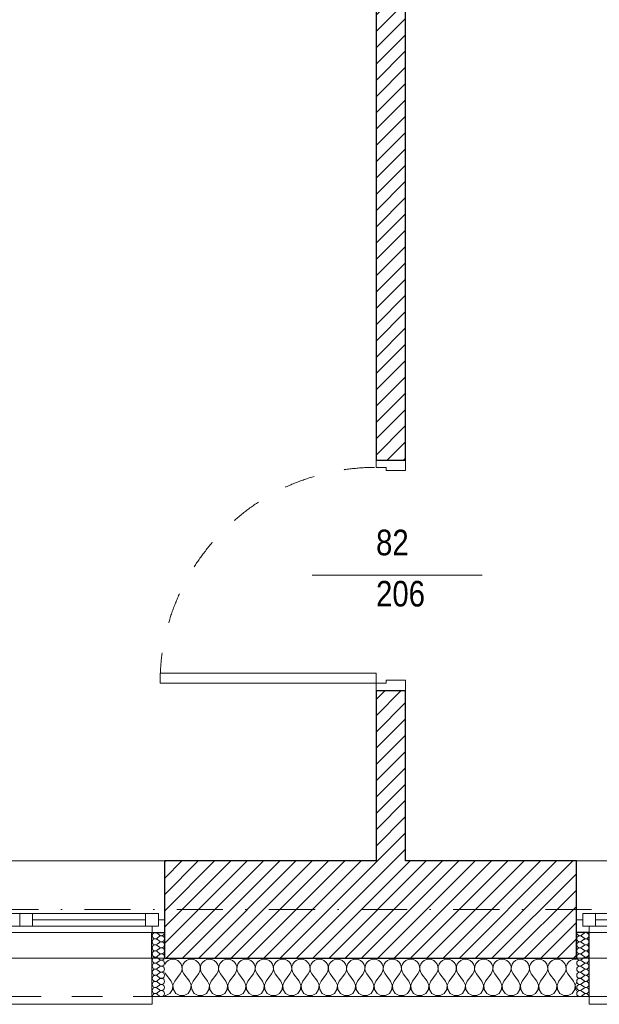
# Model space of a CAD drawing. Header units: millimetres. Extents: x 172139 to 266886, y 95607 to 138225.
# Tile 33 of 71: x 198902 to 201166, y 106825 to 110672. Entities that reach past the tile are written whole.
import ezdxf
from ezdxf.enums import TextEntityAlignment as Align

# ---------------------------------------------------------------- set-up
doc = ezdxf.new("R2010")
doc.units = ezdxf.units.MM
doc.header["$MEASUREMENT"] = 0
doc.linetypes.add('Kropki i Kreski', pattern=[360, 180, -90, 0, -90])
doc.linetypes.add('Przerywana', pattern=[240, 120, -120])
for name, color, linetype in [('Drzwi ArchiCAD', 7, 'Continuous'), ('Konstrukcja - Siatki mod', 7, 'Continuous'), ('KR_INW', 7, 'Continuous'), ('NAPIS_SODON', 7, 'Continuous'), ('Okna ArchiCADa', 7, 'Continuous'), ('Znaczniki drzwi ArchiCADa', 7, 'Continuous')]:
    doc.layers.add(name, color=color, linetype=linetype)
for name, color, linetype, lineweight in [('Drzwi ArchiCAD_Nr_pióra__1', 7, 'Continuous', 13), ('Drzwi ArchiCAD_Nr_pióra__27', 7, 'Continuous', 25), ('KR_INW_Nr_pióra__101', 252, 'Continuous', 5), ('KR_INW_Nr_pióra__27', 7, 'Continuous', 25), ('KR_INW_Nr_pióra__47', 7, 'Continuous', 15), ('NAPIS_SODON_Nr_pióra__1', 7, 'Continuous', 13), ('Okna ArchiCADa_Nr_pióra__1', 7, 'Continuous', 13), ('Okna ArchiCADa_Nr_pióra__27', 7, 'Continuous', 25), ('Znaczniki drzwi ArchiCADa_Nr_pióra__7', 7, 'Continuous', 13)]:
    doc.layers.add(name, color=color, linetype=linetype, lineweight=lineweight)
for name, color, linetype, lineweight, true_color in [('Konstrukcja - Siatki mod_Nr_pióra__48', 7, 'Continuous', 15, 0xa80f02), ('KR_INW_Nr_pióra__102', 7, 'Continuous', 5, 0xcccccc), ('Znaczniki drzwi ArchiCADa_Nr_pióra__20', 7, 'Continuous', 13, 0xb00000)]:
    doc.layers.add(name, color=color, linetype=linetype, lineweight=lineweight, true_color=true_color)
doc.styles.add('GENERATED_STYLE_1', font='ARIALN.TTF')
pattern_1 = [(45, (0, 0), (-31.819804, 31.819804), [])]

# ---------------------------------------------------------------- blocks, each defined once
blk = doc.blocks.new('Strop_1', base_point=(179225, 121523.3))
at = {"layer": 'NAPIS_SODON_Nr_pióra__1', "linetype": 'Continuous', "flags": 128}
blk.add_lwpolyline([(179225, 121523.3), (179225.9, 107003.8), (250898.3, 107008.3), (250897.4, 121527.8)], close=True, dxfattribs=at)
blk = doc.blocks.new('*X154')
at = {"layer": 'KR_INW_Nr_pióra__102', "linetype": 'Continuous'}
for p, q in [((199473.6, 106989.9), (199468.3, 106982.2)), ((199481.2, 106996.2), (199473.6, 106989.9)), ((199490.2, 107000.2), (199481.2, 106996.2)), ((199500, 107001.6), (199490.2, 107000.2)), ((199509.8, 107000.2), (199500, 107001.6)), ((199518.8, 106996.2), (199509.8, 107000.2)), ((199526.4, 106989.9), (199518.8, 106996.2)), ((199531.9, 106981.8), (199526.4, 106989.9)), ((199535.1, 106972.5), (199531.9, 106981.8)), ((199535.6, 106962.6), (199535.1, 106972.5)), ((199536.3, 106972.5), (199535.9, 106962.6)), ((199539.5, 106981.8), (199536.3, 106972.5)), ((199545.1, 106989.9), (199539.5, 106981.8)), ((199552.7, 106996.2), (199545.1, 106989.9)), ((199561.7, 107000.2), (199552.7, 106996.2)), ((199571.4, 107001.6), (199561.7, 107000.2)), ((199581.2, 107000.2), (199571.4, 107001.6)), ((199590.2, 106996.2), (199581.2, 107000.2)), ((199597.8, 106989.9), (199590.2, 106996.2)), ((199603.4, 106981.8), (199597.8, 106989.9)), ((199606.5, 106972.5), (199603.4, 106981.8)), ((199607, 106962.6), (199606.5, 106972.5)), ((199607.8, 106972.5), (199607.3, 106962.6)), ((199610.9, 106981.8), (199607.8, 106972.5)), ((199616.5, 106989.9), (199610.9, 106981.8)), ((199624.1, 106996.2), (199616.5, 106989.9)), ((199633.1, 107000.2), (199624.1, 106996.2)), ((199642.9, 107001.6), (199633.1, 107000.2)), ((199652.6, 107000.2), (199642.9, 107001.6)), ((199661.6, 106996.2), (199652.6, 107000.2)), ((199669.2, 106989.9), (199661.6, 106996.2)), ((199674.8, 106981.8), (199669.2, 106989.9)), ((199677.9, 106972.5), (199674.8, 106981.8)), ((199678.4, 106962.6), (199677.9, 106972.5)), ((199679.2, 106972.5), (199678.7, 106962.6)), ((199682.3, 106981.8), (199679.2, 106972.5)), ((199687.9, 106989.9), (199682.3, 106981.8)), ((199695.5, 106996.2), (199687.9, 106989.9)), ((199704.5, 107000.2), (199695.5, 106996.2)), ((199714.3, 107001.6), (199704.5, 107000.2)), ((199724, 107000.2), (199714.3, 107001.6)), ((199733.1, 106996.2), (199724, 107000.2)), ((199740.6, 106989.9), (199733.1, 106996.2)), ((199746.2, 106981.8), (199740.6, 106989.9)), ((199749.4, 106972.5), (199746.2, 106981.8)), ((199749.9, 106962.6), (199749.4, 106972.5)), ((199750.6, 106972.5), (199750.1, 106962.6)), ((199753.8, 106981.8), (199750.6, 106972.5)), ((199759.4, 106989.9), (199753.8, 106981.8)), ((199766.9, 106996.2), (199759.4, 106989.9)), ((199776, 107000.2), (199766.9, 106996.2)), ((199785.7, 107001.6), (199776, 107000.2)), ((199795.5, 107000.2), (199785.7, 107001.6)), ((199804.5, 106996.2), (199795.5, 107000.2)), ((199812.1, 106989.9), (199804.5, 106996.2)), ((199817.7, 106981.8), (199812.1, 106989.9)), ((199820.8, 106972.5), (199817.7, 106981.8)), ((199821.3, 106962.6), (199820.8, 106972.5)), ((199822.1, 106972.5), (199821.6, 106962.6)), ((199825.2, 106981.8), (199822.1, 106972.5)), ((199830.8, 106989.9), (199825.2, 106981.8)), ((199838.4, 106996.2), (199830.8, 106989.9)), ((199847.4, 107000.2), (199838.4, 106996.2)), ((199857.1, 107001.6), (199847.4, 107000.2)), ((199866.9, 107000.2), (199857.1, 107001.6)), ((199875.9, 106996.2), (199866.9, 107000.2)), ((199883.5, 106989.9), (199875.9, 106996.2)), ((199889.1, 106981.8), (199883.5, 106989.9)), ((199892.2, 106972.5), (199889.1, 106981.8)), ((199892.7, 106962.6), (199892.2, 106972.5)), ((199893.5, 106972.5), (199893, 106962.6)), ((199896.6, 106981.8), (199893.5, 106972.5)), ((199902.2, 106989.9), (199896.6, 106981.8)), ((199909.8, 106996.2), (199902.2, 106989.9)), ((199918.8, 107000.2), (199909.8, 106996.2)), ((199928.6, 107001.6), (199918.8, 107000.2)), ((199938.3, 107000.2), (199928.6, 107001.6)), ((199947.3, 106996.2), (199938.3, 107000.2)), ((199954.9, 106989.9), (199947.3, 106996.2)), ((199960.5, 106981.8), (199954.9, 106989.9)), ((199963.7, 106972.5), (199960.5, 106981.8)), ((199964.1, 106962.6), (199963.7, 106972.5)), ((199964.9, 106972.5), (199964.4, 106962.6)), ((199968.1, 106981.8), (199964.9, 106972.5)), ((199973.6, 106989.9), (199968.1, 106981.8)), ((199981.2, 106996.2), (199973.6, 106989.9)), ((199990.2, 107000.2), (199981.2, 106996.2)), ((200000, 107001.6), (199990.2, 107000.2)), ((200009.8, 107000.2), (200000, 107001.6)), ((200018.8, 106996.2), (200009.8, 107000.2)), ((200026.4, 106989.9), (200018.8, 106996.2)), ((200031.9, 106981.8), (200026.4, 106989.9)), ((200035.1, 106972.5), (200031.9, 106981.8)), ((200035.6, 106962.6), (200035.1, 106972.5)), ((200036.3, 106972.5), (200035.9, 106962.6)), ((200039.5, 106981.8), (200036.3, 106972.5)), ((200045.1, 106989.9), (200039.5, 106981.8)), ((200052.7, 106996.2), (200045.1, 106989.9)), ((200061.7, 107000.2), (200052.7, 106996.2)), ((200071.4, 107001.6), (200061.7, 107000.2)), ((200081.2, 107000.2), (200071.4, 107001.6)), ((200090.2, 106996.2), (200081.2, 107000.2)), ((200097.8, 106989.9), (200090.2, 106996.2)), ((200103.4, 106981.8), (200097.8, 106989.9)), ((200106.5, 106972.5), (200103.4, 106981.8)), ((200107, 106962.6), (200106.5, 106972.5)), ((200107.8, 106972.5), (200107.3, 106962.6)), ((200110.9, 106981.8), (200107.8, 106972.5)), ((200116.5, 106989.9), (200110.9, 106981.8)), ((200124.1, 106996.2), (200116.5, 106989.9)), ((200133.1, 107000.2), (200124.1, 106996.2)), ((200142.9, 107001.6), (200133.1, 107000.2)), ((200152.6, 107000.2), (200142.9, 107001.6)), ((200161.6, 106996.2), (200152.6, 107000.2)), ((200169.2, 106989.9), (200161.6, 106996.2)), ((200174.8, 106981.8), (200169.2, 106989.9)), ((200177.9, 106972.5), (200174.8, 106981.8)), ((200178.4, 106962.6), (200177.9, 106972.5)), ((200179.2, 106972.5), (200178.7, 106962.6)), ((200182.3, 106981.8), (200179.2, 106972.5)), ((200187.9, 106989.9), (200182.3, 106981.8)), ((200195.5, 106996.2), (200187.9, 106989.9)), ((200204.5, 107000.2), (200195.5, 106996.2)), ((200214.3, 107001.6), (200204.5, 107000.2)), ((200224, 107000.2), (200214.3, 107001.6)), ((200233.1, 106996.2), (200224, 107000.2)), ((200240.6, 106989.9), (200233.1, 106996.2)), ((200246.2, 106981.8), (200240.6, 106989.9)), ((200249.4, 106972.5), (200246.2, 106981.8)), ((200249.9, 106962.6), (200249.4, 106972.5)), ((200250.6, 106972.5), (200250.1, 106962.6)), ((200253.8, 106981.8), (200250.6, 106972.5)), ((200259.4, 106989.9), (200253.8, 106981.8)), ((200266.9, 106996.2), (200259.4, 106989.9)), ((200276, 107000.2), (200266.9, 106996.2)), ((200285.7, 107001.6), (200276, 107000.2)), ((200295.5, 107000.2), (200285.7, 107001.6)), ((200304.5, 106996.2), (200295.5, 107000.2)), ((200312.1, 106989.9), (200304.5, 106996.2)), ((200317.7, 106981.8), (200312.1, 106989.9)), ((200320.8, 106972.5), (200317.7, 106981.8)), ((200321.3, 106962.6), (200320.8, 106972.5)), ((200322.1, 106972.5), (200321.6, 106962.6)), ((200325.2, 106981.8), (200322.1, 106972.5)), ((200330.8, 106989.9), (200325.2, 106981.8)), ((200338.4, 106996.2), (200330.8, 106989.9)), ((200347.4, 107000.2), (200338.4, 106996.2)), ((200357.1, 107001.6), (200347.4, 107000.2)), ((200366.9, 107000.2), (200357.1, 107001.6)), ((200375.9, 106996.2), (200366.9, 107000.2)), ((200383.5, 106989.9), (200375.9, 106996.2)), ((200389.1, 106981.8), (200383.5, 106989.9)), ((200392.2, 106972.5), (200389.1, 106981.8)), ((200392.7, 106962.6), (200392.2, 106972.5)), ((200393.5, 106972.5), (200393, 106962.6)), ((200396.6, 106981.8), (200393.5, 106972.5)), ((200402.2, 106989.9), (200396.6, 106981.8)), ((200409.8, 106996.2), (200402.2, 106989.9)), ((200418.8, 107000.2), (200409.8, 106996.2)), ((200428.6, 107001.6), (200418.8, 107000.2)), ((200438.3, 107000.2), (200428.6, 107001.6)), ((200447.3, 106996.2), (200438.3, 107000.2)), ((200454.9, 106989.9), (200447.3, 106996.2)), ((200460.5, 106981.8), (200454.9, 106989.9)), ((200463.7, 106972.5), (200460.5, 106981.8)), ((200464.1, 106962.6), (200463.7, 106972.5)), ((200464.9, 106972.5), (200464.4, 106962.6)), ((200468.1, 106981.8), (200464.9, 106972.5)), ((200473.6, 106989.9), (200468.1, 106981.8)), ((200481.2, 106996.2), (200473.6, 106989.9)), ((200490.2, 107000.2), (200481.2, 106996.2)), ((200500, 107001.6), (200490.2, 107000.2)), ((200509.8, 107000.2), (200500, 107001.6)), ((200518.8, 106996.2), (200509.8, 107000.2)), ((200526.4, 106989.9), (200518.8, 106996.2)), ((200531.9, 106981.8), (200526.4, 106989.9)), ((200535.1, 106972.5), (200531.9, 106981.8)), ((200535.6, 106962.6), (200535.1, 106972.5)), ((200536.3, 106972.5), (200535.9, 106962.6)), ((200539.5, 106981.8), (200536.3, 106972.5)), ((200545.1, 106989.9), (200539.5, 106981.8)), ((200552.7, 106996.2), (200545.1, 106989.9)), ((200561.7, 107000.2), (200552.7, 106996.2)), ((200571.4, 107001.6), (200561.7, 107000.2)), ((200581.2, 107000.2), (200571.4, 107001.6)), ((200590.2, 106996.2), (200581.2, 107000.2)), ((200597.8, 106989.9), (200590.2, 106996.2)), ((200603.4, 106981.8), (200597.8, 106989.9)), ((200606.5, 106972.5), (200603.4, 106981.8)), ((200607, 106962.6), (200606.5, 106972.5)), ((200607.8, 106972.5), (200607.3, 106962.6)), ((200610.9, 106981.8), (200607.8, 106972.5)), ((200616.5, 106989.9), (200610.9, 106981.8)), ((200624.1, 106996.2), (200616.5, 106989.9)), ((200633.1, 107000.2), (200624.1, 106996.2)), ((200642.9, 107001.6), (200633.1, 107000.2)), ((200652.6, 107000.2), (200642.9, 107001.6)), ((200661.6, 106996.2), (200652.6, 107000.2)), ((200669.2, 106989.9), (200661.6, 106996.2)), ((200674.8, 106981.8), (200669.2, 106989.9)), ((200677.9, 106972.5), (200674.8, 106981.8)), ((200678.4, 106962.6), (200677.9, 106972.5)), ((200679.2, 106972.5), (200678.7, 106962.6)), ((200682.3, 106981.8), (200679.2, 106972.5)), ((200687.9, 106989.9), (200682.3, 106981.8)), ((200695.5, 106996.2), (200687.9, 106989.9)), ((200704.5, 107000.2), (200695.5, 106996.2)), ((200714.3, 107001.6), (200704.5, 107000.2)), ((200724, 107000.2), (200714.3, 107001.6)), ((200733.1, 106996.2), (200724, 107000.2)), ((200740.6, 106989.9), (200733.1, 106996.2)), ((200746.2, 106981.8), (200740.6, 106989.9)), ((200749.4, 106972.5), (200746.2, 106981.8)), ((200749.9, 106962.6), (200749.4, 106972.5)), ((200750.6, 106972.5), (200750.1, 106962.6)), ((200753.8, 106981.8), (200750.6, 106972.5)), ((200759.4, 106989.9), (200753.8, 106981.8)), ((200766.9, 106996.2), (200759.4, 106989.9)), ((200776, 107000.2), (200766.9, 106996.2)), ((200785.7, 107001.6), (200776, 107000.2)), ((200795.5, 107000.2), (200785.7, 107001.6)), ((200804.5, 106996.2), (200795.5, 107000.2)), ((200812.1, 106989.9), (200804.5, 106996.2)), ((200817.7, 106981.8), (200812.1, 106989.9)), ((200820.8, 106972.5), (200817.7, 106981.8)), ((200821.3, 106962.6), (200820.8, 106972.5)), ((200822.1, 106972.5), (200821.6, 106962.6)), ((200825.2, 106981.8), (200822.1, 106972.5)), ((200830.8, 106989.9), (200825.2, 106981.8)), ((200838.4, 106996.2), (200830.8, 106989.9)), ((200847.4, 107000.2), (200838.4, 106996.2)), ((200857.1, 107001.6), (200847.4, 107000.2)), ((200866.9, 107000.2), (200857.1, 107001.6)), ((200875.9, 106996.2), (200866.9, 107000.2)), ((200883.5, 106989.9), (200875.9, 106996.2)), ((200889.1, 106981.8), (200883.5, 106989.9)), ((200892.2, 106972.5), (200889.1, 106981.8)), ((200892.7, 106962.6), (200892.2, 106972.5)), ((200893.5, 106972.5), (200893, 106962.6)), ((200896.6, 106981.8), (200893.5, 106972.5)), ((200902.2, 106989.9), (200896.6, 106981.8)), ((200909.8, 106996.2), (200902.2, 106989.9)), ((200918.8, 107000.2), (200909.8, 106996.2)), ((200928.6, 107001.6), (200918.8, 107000.2)), ((200938.3, 107000.2), (200928.6, 107001.6)), ((200947.3, 106996.2), (200938.3, 107000.2)), ((200954.9, 106989.9), (200947.3, 106996.2)), ((200960.5, 106981.8), (200954.9, 106989.9)), ((200963.7, 106972.5), (200960.5, 106981.8)), ((200964.1, 106962.6), (200963.7, 106972.5)), ((200964.9, 106972.5), (200964.4, 106962.6)), ((200968.1, 106981.8), (200964.9, 106972.5)), ((200973.6, 106989.9), (200968.1, 106981.8)), ((200981.2, 106996.2), (200973.6, 106989.9)), ((200990.2, 107000.2), (200981.2, 106996.2)), ((201000, 107001.6), (200990.2, 107000.2)), ((201009.8, 107000.2), (201000, 107001.6)), ((201018.8, 106996.2), (201009.8, 107000.2)), ((201026.4, 106989.9), (201018.8, 106996.2)), ((201031.9, 106981.8), (201026.4, 106989.9)), ((201035.1, 106972.5), (201031.9, 106981.8)), ((201035.6, 106962.6), (201035.1, 106972.5)), ((201036.3, 106972.5), (201035.9, 106962.6)), ((201039.5, 106981.8), (201036.3, 106972.5)), ((201045.1, 106989.9), (201039.5, 106981.8)), ((201052.7, 106996.2), (201045.1, 106989.9)), ((201061.7, 107000.2), (201052.7, 106996.2)), ((201071.4, 107001.6), (201061.7, 107000.2)), ((201076.3, 107000.9), (201071.4, 107001.6)), ((199468.3, 106950), (199471.4, 106944.4)), ((199492.9, 106915.9), (199471.4, 106944.4)), ((199507.1, 106915.9), (199528.6, 106944.4)), ((199528.6, 106944.4), (199533.3, 106953.1)), ((199533.3, 106953.1), (199535.6, 106962.6)), ((199535.9, 106962.6), (199538.1, 106953.1)), ((199538.1, 106953.1), (199542.9, 106944.4)), ((199564.3, 106915.9), (199542.9, 106944.4)), ((199578.6, 106915.9), (199600, 106944.4)), ((199600, 106944.4), (199604.8, 106953.1)), ((199604.8, 106953.1), (199607, 106962.6)), ((199607.3, 106962.6), (199609.5, 106953.1)), ((199609.5, 106953.1), (199614.3, 106944.4)), ((199635.7, 106915.9), (199614.3, 106944.4)), ((199650, 106915.9), (199671.4, 106944.4)), ((199671.4, 106944.4), (199676.2, 106953.1)), ((199676.2, 106953.1), (199678.4, 106962.6)), ((199678.7, 106962.6), (199680.9, 106953.1)), ((199680.9, 106953.1), (199685.7, 106944.4)), ((199707.1, 106915.9), (199685.7, 106944.4)), ((199721.4, 106915.9), (199742.9, 106944.4)), ((199742.9, 106944.4), (199747.6, 106953.1)), ((199747.6, 106953.1), (199749.9, 106962.6)), ((199750.1, 106962.6), (199752.4, 106953.1)), ((199752.4, 106953.1), (199757.1, 106944.4)), ((199778.6, 106915.9), (199757.1, 106944.4)), ((199792.9, 106915.9), (199814.3, 106944.4)), ((199814.3, 106944.4), (199819.1, 106953.1)), ((199819.1, 106953.1), (199821.3, 106962.6)), ((199821.6, 106962.6), (199823.8, 106953.1)), ((199823.8, 106953.1), (199828.6, 106944.4)), ((199850, 106915.9), (199828.6, 106944.4)), ((199864.3, 106915.9), (199885.7, 106944.4)), ((199885.7, 106944.4), (199890.5, 106953.1)), ((199890.5, 106953.1), (199892.7, 106962.6)), ((199893, 106962.6), (199895.2, 106953.1)), ((199895.2, 106953.1), (199900, 106944.4)), ((199921.4, 106915.9), (199900, 106944.4)), ((199935.7, 106915.9), (199957.1, 106944.4)), ((199957.1, 106944.4), (199961.9, 106953.1)), ((199961.9, 106953.1), (199964.1, 106962.6)), ((199964.4, 106962.6), (199966.7, 106953.1)), ((199966.7, 106953.1), (199971.4, 106944.4)), ((199992.9, 106915.9), (199971.4, 106944.4)), ((200007.1, 106915.9), (200028.6, 106944.4)), ((200028.6, 106944.4), (200033.3, 106953.1)), ((200033.3, 106953.1), (200035.6, 106962.6)), ((200035.9, 106962.6), (200038.1, 106953.1)), ((200038.1, 106953.1), (200042.9, 106944.4)), ((200064.3, 106915.9), (200042.9, 106944.4)), ((200078.6, 106915.9), (200100, 106944.4)), ((200100, 106944.4), (200104.8, 106953.1)), ((200104.8, 106953.1), (200107, 106962.6)), ((200107.3, 106962.6), (200109.5, 106953.1)), ((200109.5, 106953.1), (200114.3, 106944.4)), ((200135.7, 106915.9), (200114.3, 106944.4)), ((200150, 106915.9), (200171.4, 106944.4)), ((200171.4, 106944.4), (200176.2, 106953.1)), ((200176.2, 106953.1), (200178.4, 106962.6)), ((200178.7, 106962.6), (200180.9, 106953.1)), ((200180.9, 106953.1), (200185.7, 106944.4)), ((200207.1, 106915.9), (200185.7, 106944.4)), ((200221.4, 106915.9), (200242.9, 106944.4)), ((200242.9, 106944.4), (200247.6, 106953.1)), ((200247.6, 106953.1), (200249.9, 106962.6)), ((200250.1, 106962.6), (200252.4, 106953.1)), ((200252.4, 106953.1), (200257.1, 106944.4)), ((200278.6, 106915.9), (200257.1, 106944.4)), ((200292.9, 106915.9), (200314.3, 106944.4)), ((200314.3, 106944.4), (200319.1, 106953.1)), ((200319.1, 106953.1), (200321.3, 106962.6)), ((200321.6, 106962.6), (200323.8, 106953.1)), ((200323.8, 106953.1), (200328.6, 106944.4)), ((200350, 106915.9), (200328.6, 106944.4)), ((200364.3, 106915.9), (200385.7, 106944.4)), ((200385.7, 106944.4), (200390.5, 106953.1)), ((200390.5, 106953.1), (200392.7, 106962.6)), ((200393, 106962.6), (200395.2, 106953.1)), ((200395.2, 106953.1), (200400, 106944.4)), ((200421.4, 106915.9), (200400, 106944.4)), ((200435.7, 106915.9), (200457.1, 106944.4)), ((200457.1, 106944.4), (200461.9, 106953.1)), ((200461.9, 106953.1), (200464.1, 106962.6)), ((200464.4, 106962.6), (200466.7, 106953.1)), ((200466.7, 106953.1), (200471.4, 106944.4)), ((200492.9, 106915.9), (200471.4, 106944.4)), ((200507.1, 106915.9), (200528.6, 106944.4)), ((200528.6, 106944.4), (200533.3, 106953.1)), ((200533.3, 106953.1), (200535.6, 106962.6)), ((200535.9, 106962.6), (200538.1, 106953.1)), ((200538.1, 106953.1), (200542.9, 106944.4)), ((200564.3, 106915.9), (200542.9, 106944.4)), ((200578.6, 106915.9), (200600, 106944.4)), ((200600, 106944.4), (200604.8, 106953.1)), ((200604.8, 106953.1), (200607, 106962.6)), ((200607.3, 106962.6), (200609.5, 106953.1)), ((200609.5, 106953.1), (200614.3, 106944.4)), ((200635.7, 106915.9), (200614.3, 106944.4)), ((200650, 106915.9), (200671.4, 106944.4)), ((200671.4, 106944.4), (200676.2, 106953.1)), ((200676.2, 106953.1), (200678.4, 106962.6)), ((200678.7, 106962.6), (200680.9, 106953.1)), ((200680.9, 106953.1), (200685.7, 106944.4)), ((200707.1, 106915.9), (200685.7, 106944.4)), ((200721.4, 106915.9), (200742.9, 106944.4)), ((200742.9, 106944.4), (200747.6, 106953.1)), ((200747.6, 106953.1), (200749.9, 106962.6)), ((200750.1, 106962.6), (200752.4, 106953.1)), ((200752.4, 106953.1), (200757.1, 106944.4)), ((200778.6, 106915.9), (200757.1, 106944.4)), ((200792.9, 106915.9), (200814.3, 106944.4)), ((200814.3, 106944.4), (200819.1, 106953.1)), ((200819.1, 106953.1), (200821.3, 106962.6)), ((200821.6, 106962.6), (200823.8, 106953.1)), ((200823.8, 106953.1), (200828.6, 106944.4)), ((200850, 106915.9), (200828.6, 106944.4)), ((200864.3, 106915.9), (200885.7, 106944.4)), ((200885.7, 106944.4), (200890.5, 106953.1)), ((200890.5, 106953.1), (200892.7, 106962.6)), ((200893, 106962.6), (200895.2, 106953.1)), ((200895.2, 106953.1), (200900, 106944.4)), ((200921.4, 106915.9), (200900, 106944.4)), ((200935.7, 106915.9), (200957.1, 106944.4)), ((200957.1, 106944.4), (200961.9, 106953.1)), ((200961.9, 106953.1), (200964.1, 106962.6)), ((200964.4, 106962.6), (200966.7, 106953.1)), ((200966.7, 106953.1), (200971.4, 106944.4)), ((200992.9, 106915.9), (200971.4, 106944.4)), ((201007.1, 106915.9), (201028.6, 106944.4)), ((201028.6, 106944.4), (201033.3, 106953.1)), ((201033.3, 106953.1), (201035.6, 106962.6)), ((201035.9, 106962.6), (201038.1, 106953.1)), ((201038.1, 106953.1), (201042.9, 106944.4)), ((201064.3, 106915.9), (201042.9, 106944.4)), ((199499.6, 106899.8), (199492.9, 106915.9)), ((199497.9, 106882.5), (199499.6, 106899.8)), ((199507.1, 106915.9), (199500.4, 106899.8)), ((199500.4, 106899.8), (199502.1, 106882.5)), ((199571, 106899.8), (199564.3, 106915.9)), ((199569.4, 106882.5), (199571, 106899.8)), ((199578.6, 106915.9), (199571.8, 106899.8)), ((199571.8, 106899.8), (199573.5, 106882.5)), ((199642.4, 106899.8), (199635.7, 106915.9)), ((199640.8, 106882.5), (199642.4, 106899.8)), ((199650, 106915.9), (199643.3, 106899.8)), ((199643.3, 106899.8), (199644.9, 106882.5)), ((199713.9, 106899.8), (199707.1, 106915.9)), ((199712.2, 106882.5), (199713.9, 106899.8)), ((199721.4, 106915.9), (199714.7, 106899.8)), ((199714.7, 106899.8), (199716.3, 106882.5)), ((199785.3, 106899.8), (199778.6, 106915.9)), ((199783.7, 106882.5), (199785.3, 106899.8)), ((199792.9, 106915.9), (199786.1, 106899.8)), ((199786.1, 106899.8), (199787.8, 106882.5)), ((199856.7, 106899.8), (199850, 106915.9)), ((199855.1, 106882.5), (199856.7, 106899.8)), ((199864.3, 106915.9), (199857.6, 106899.8)), ((199857.6, 106899.8), (199859.2, 106882.5)), ((199928.2, 106899.8), (199921.4, 106915.9)), ((199926.5, 106882.5), (199928.2, 106899.8)), ((199935.7, 106915.9), (199929, 106899.8)), ((199929, 106899.8), (199930.6, 106882.5)), ((199999.6, 106899.8), (199992.9, 106915.9)), ((199997.9, 106882.5), (199999.6, 106899.8)), ((200007.1, 106915.9), (200000.4, 106899.8)), ((200000.4, 106899.8), (200002.1, 106882.5)), ((200071, 106899.8), (200064.3, 106915.9)), ((200069.4, 106882.5), (200071, 106899.8)), ((200078.6, 106915.9), (200071.8, 106899.8)), ((200071.8, 106899.8), (200073.5, 106882.5)), ((200142.4, 106899.8), (200135.7, 106915.9)), ((200140.8, 106882.5), (200142.4, 106899.8)), ((200150, 106915.9), (200143.3, 106899.8)), ((200143.3, 106899.8), (200144.9, 106882.5)), ((200213.9, 106899.8), (200207.1, 106915.9)), ((200212.2, 106882.5), (200213.9, 106899.8)), ((200221.4, 106915.9), (200214.7, 106899.8)), ((200214.7, 106899.8), (200216.3, 106882.5)), ((200285.3, 106899.8), (200278.6, 106915.9)), ((200283.7, 106882.5), (200285.3, 106899.8)), ((200292.9, 106915.9), (200286.1, 106899.8)), ((200286.1, 106899.8), (200287.8, 106882.5)), ((200356.7, 106899.8), (200350, 106915.9)), ((200355.1, 106882.5), (200356.7, 106899.8)), ((200364.3, 106915.9), (200357.6, 106899.8)), ((200357.6, 106899.8), (200359.2, 106882.5)), ((200428.2, 106899.8), (200421.4, 106915.9)), ((200426.5, 106882.5), (200428.2, 106899.8)), ((200435.7, 106915.9), (200429, 106899.8)), ((200429, 106899.8), (200430.6, 106882.5)), ((200499.6, 106899.8), (200492.9, 106915.9)), ((200497.9, 106882.5), (200499.6, 106899.8)), ((200507.1, 106915.9), (200500.4, 106899.8)), ((200500.4, 106899.8), (200502.1, 106882.5)), ((200571, 106899.8), (200564.3, 106915.9)), ((200569.4, 106882.5), (200571, 106899.8)), ((200578.6, 106915.9), (200571.8, 106899.8)), ((200571.8, 106899.8), (200573.5, 106882.5)), ((200642.4, 106899.8), (200635.7, 106915.9)), ((200640.8, 106882.5), (200642.4, 106899.8)), ((200650, 106915.9), (200643.3, 106899.8)), ((200643.3, 106899.8), (200644.9, 106882.5)), ((200713.9, 106899.8), (200707.1, 106915.9)), ((200712.2, 106882.5), (200713.9, 106899.8)), ((200721.4, 106915.9), (200714.7, 106899.8)), ((200714.7, 106899.8), (200716.3, 106882.5)), ((200785.3, 106899.8), (200778.6, 106915.9)), ((200783.7, 106882.5), (200785.3, 106899.8)), ((200792.9, 106915.9), (200786.1, 106899.8)), ((200786.1, 106899.8), (200787.8, 106882.5)), ((200856.7, 106899.8), (200850, 106915.9)), ((200855.1, 106882.5), (200856.7, 106899.8)), ((200864.3, 106915.9), (200857.6, 106899.8)), ((200857.6, 106899.8), (200859.2, 106882.5)), ((200928.2, 106899.8), (200921.4, 106915.9)), ((200926.5, 106882.5), (200928.2, 106899.8)), ((200935.7, 106915.9), (200929, 106899.8)), ((200929, 106899.8), (200930.6, 106882.5)), ((200999.6, 106899.8), (200992.9, 106915.9)), ((200997.9, 106882.5), (200999.6, 106899.8)), ((201007.1, 106915.9), (201000.4, 106899.8)), ((201000.4, 106899.8), (201002.1, 106882.5)), ((201071, 106899.8), (201064.3, 106915.9)), ((201069.4, 106882.5), (201071, 106899.8)), ((201076.3, 106910.5), (201071.8, 106899.8)), ((201071.8, 106899.8), (201073.5, 106882.5)), ((199468.3, 106859.8), (199473, 106859.8)), ((199473, 106859.8), (199488.3, 106868)), ((199488.3, 106868), (199497.9, 106882.5)), ((199502.1, 106882.5), (199511.7, 106868)), ((199511.7, 106868), (199527, 106859.8)), ((199527, 106859.8), (199544.4, 106859.8)), ((199544.4, 106859.8), (199559.7, 106868)), ((199559.7, 106868), (199569.4, 106882.5)), ((199573.5, 106882.5), (199583.1, 106868)), ((199583.1, 106868), (199598.4, 106859.8)), ((199598.4, 106859.8), (199615.8, 106859.8)), ((199615.8, 106859.8), (199631.2, 106868)), ((199631.2, 106868), (199640.8, 106882.5)), ((199644.9, 106882.5), (199654.5, 106868)), ((199654.5, 106868), (199669.9, 106859.8)), ((199669.9, 106859.8), (199687.3, 106859.8)), ((199687.3, 106859.8), (199702.6, 106868)), ((199702.6, 106868), (199712.2, 106882.5)), ((199716.3, 106882.5), (199726, 106868)), ((199726, 106868), (199741.3, 106859.8)), ((199741.3, 106859.8), (199758.7, 106859.8)), ((199758.7, 106859.8), (199774, 106868)), ((199774, 106868), (199783.7, 106882.5)), ((199787.8, 106882.5), (199797.4, 106868)), ((199797.4, 106868), (199812.7, 106859.8)), ((199812.7, 106859.8), (199830.1, 106859.8)), ((199830.1, 106859.8), (199845.5, 106868)), ((199845.5, 106868), (199855.1, 106882.5)), ((199859.2, 106882.5), (199868.8, 106868)), ((199868.8, 106868), (199884.2, 106859.8)), ((199884.2, 106859.8), (199901.6, 106859.8)), ((199901.6, 106859.8), (199916.9, 106868)), ((199916.9, 106868), (199926.5, 106882.5)), ((199930.6, 106882.5), (199940.3, 106868)), ((199940.3, 106868), (199955.6, 106859.8)), ((199955.6, 106859.8), (199973, 106859.8)), ((199973, 106859.8), (199988.3, 106868)), ((199988.3, 106868), (199997.9, 106882.5)), ((200002.1, 106882.5), (200011.7, 106868)), ((200011.7, 106868), (200027, 106859.8)), ((200027, 106859.8), (200044.4, 106859.8)), ((200044.4, 106859.8), (200059.7, 106868)), ((200059.7, 106868), (200069.4, 106882.5)), ((200073.5, 106882.5), (200083.1, 106868)), ((200083.1, 106868), (200098.4, 106859.8)), ((200098.4, 106859.8), (200115.8, 106859.8)), ((200115.8, 106859.8), (200131.2, 106868)), ((200131.2, 106868), (200140.8, 106882.5)), ((200144.9, 106882.5), (200154.5, 106868)), ((200154.5, 106868), (200169.9, 106859.8)), ((200169.9, 106859.8), (200187.3, 106859.8)), ((200187.3, 106859.8), (200202.6, 106868)), ((200202.6, 106868), (200212.2, 106882.5)), ((200216.3, 106882.5), (200226, 106868)), ((200226, 106868), (200241.3, 106859.8)), ((200241.3, 106859.8), (200258.7, 106859.8)), ((200258.7, 106859.8), (200274, 106868)), ((200274, 106868), (200283.7, 106882.5)), ((200287.8, 106882.5), (200297.4, 106868)), ((200297.4, 106868), (200312.7, 106859.8)), ((200312.7, 106859.8), (200330.1, 106859.8)), ((200330.1, 106859.8), (200345.5, 106868)), ((200345.5, 106868), (200355.1, 106882.5)), ((200359.2, 106882.5), (200368.8, 106868)), ((200368.8, 106868), (200384.2, 106859.8)), ((200384.2, 106859.8), (200401.6, 106859.8)), ((200401.6, 106859.8), (200416.9, 106868)), ((200416.9, 106868), (200426.5, 106882.5)), ((200430.6, 106882.5), (200440.3, 106868)), ((200440.3, 106868), (200455.6, 106859.8)), ((200455.6, 106859.8), (200473, 106859.8)), ((200473, 106859.8), (200488.3, 106868)), ((200488.3, 106868), (200497.9, 106882.5)), ((200502.1, 106882.5), (200511.7, 106868)), ((200511.7, 106868), (200527, 106859.8)), ((200527, 106859.8), (200544.4, 106859.8)), ((200544.4, 106859.8), (200559.7, 106868)), ((200559.7, 106868), (200569.4, 106882.5)), ((200573.5, 106882.5), (200583.1, 106868)), ((200583.1, 106868), (200598.4, 106859.8)), ((200598.4, 106859.8), (200615.8, 106859.8)), ((200615.8, 106859.8), (200631.2, 106868)), ((200631.2, 106868), (200640.8, 106882.5)), ((200644.9, 106882.5), (200654.5, 106868)), ((200654.5, 106868), (200669.9, 106859.8)), ((200669.9, 106859.8), (200687.3, 106859.8)), ((200687.3, 106859.8), (200702.6, 106868)), ((200702.6, 106868), (200712.2, 106882.5)), ((200716.3, 106882.5), (200726, 106868)), ((200726, 106868), (200741.3, 106859.8)), ((200741.3, 106859.8), (200758.7, 106859.8)), ((200758.7, 106859.8), (200774, 106868)), ((200774, 106868), (200783.7, 106882.5)), ((200787.8, 106882.5), (200797.4, 106868)), ((200797.4, 106868), (200812.7, 106859.8)), ((200812.7, 106859.8), (200830.1, 106859.8)), ((200830.1, 106859.8), (200845.5, 106868)), ((200845.5, 106868), (200855.1, 106882.5)), ((200859.2, 106882.5), (200868.8, 106868)), ((200868.8, 106868), (200884.2, 106859.8)), ((200884.2, 106859.8), (200901.6, 106859.8)), ((200901.6, 106859.8), (200916.9, 106868)), ((200916.9, 106868), (200926.5, 106882.5)), ((200930.6, 106882.5), (200940.3, 106868)), ((200940.3, 106868), (200955.6, 106859.8)), ((200955.6, 106859.8), (200973, 106859.8)), ((200973, 106859.8), (200988.3, 106868)), ((200988.3, 106868), (200997.9, 106882.5)), ((201002.1, 106882.5), (201011.7, 106868)), ((201011.7, 106868), (201027, 106859.8)), ((201027, 106859.8), (201044.4, 106859.8)), ((201044.4, 106859.8), (201059.7, 106868)), ((201059.7, 106868), (201069.4, 106882.5)), ((201073.5, 106882.5), (201076.3, 106878.2))]:
    blk.add_line(p, q, dxfattribs=at)
blk = doc.blocks.new('*X186')
at = {"layer": 'KR_INW_Nr_pióra__102', "linetype": 'Continuous'}
for p, q in [((199448.1, 107095.6), (199438.6, 107102.8)), ((199448.1, 107090.9), (199438.6, 107083.7)), ((199448.1, 107071.8), (199438.6, 107079)), ((199448.1, 107067), (199438.6, 107059.9)), ((199448.1, 107048), (199438.6, 107055.1)), ((199448.1, 107043.2), (199438.6, 107036.1)), ((199448.1, 107024.2), (199438.6, 107031.3)), ((199448.1, 107019.4), (199438.6, 107012.3)), ((199448.1, 107000.4), (199438.6, 107007.5)), ((199448.1, 106995.6), (199438.6, 106988.5)), ((199448.1, 106976.6), (199438.6, 106983.7)), ((199448.1, 106971.8), (199438.6, 106964.7)), ((199448.1, 106952.8), (199438.6, 106959.9)), ((199448.1, 106948), (199438.6, 106940.9)), ((199448.1, 106929), (199438.6, 106936.1)), ((199448.1, 106924.2), (199438.6, 106917)), ((199448.1, 106905.1), (199438.6, 106912.3)), ((199448.1, 106900.4), (199438.6, 106893.2)), ((199448.1, 106881.3), (199438.6, 106888.5)), ((199448.1, 106876.6), (199438.6, 106869.4)), ((199448.1, 106857.5), (199438.6, 106864.7))]:
    blk.add_line(p, q, dxfattribs=at)
for centre, start, end in [((199431.4, 107093.2), 53.1301, 180), ((199431.4, 107093.2), 180, 306.8699), ((199455.2, 107105.1), 233.1301, 0), ((199455.2, 107081.3), 233.1301, 126.8699), ((199431.4, 107069.4), 53.1301, 180), ((199431.4, 107069.4), 180, 306.8699), ((199431.4, 107045.6), 53.1301, 180), ((199455.2, 107057.5), 233.1301, 126.8699), ((199431.4, 107045.6), 180, 306.8699), ((199431.4, 107021.8), 53.1301, 180), ((199431.4, 107021.8), 180, 306.8699), ((199455.2, 107033.7), 233.1301, 126.8699), ((199455.2, 107009.9), 233.1301, 126.8699), ((199431.4, 106998), 53.1301, 180), ((199431.4, 106998), 180, 306.8699), ((199431.4, 106974.2), 53.1301, 180), ((199431.4, 106974.2), 180, 306.8699), ((199455.2, 106986.1), 233.1301, 126.8699), ((199455.2, 106962.3), 233.1301, 126.8699), ((199431.4, 106950.4), 53.1301, 180), ((199431.4, 106950.4), 180, 306.8699), ((199431.4, 106926.6), 53.1301, 180), ((199455.2, 106938.5), 233.1301, 126.8699), ((199431.4, 106926.6), 180, 306.8699), ((199431.4, 106902.8), 53.1301, 180), ((199431.4, 106902.8), 180, 306.8699), ((199455.2, 106914.7), 233.1301, 126.8699), ((199455.2, 106890.9), 233.1301, 126.8699), ((199431.4, 106879), 53.1301, 180), ((199431.4, 106879), 180, 306.8699), ((199431.4, 106855.1), 53.1301, 180), ((199455.2, 106867), 233.1301, 126.8699)]:
    blk.add_arc(centre, 11.9, start, end, dxfattribs=at)
blk = doc.blocks.new('*X187')
at = {"layer": 'KR_INW_Nr_pióra__102', "linetype": 'Continuous'}
for p, q in [((201096.5, 107095.6), (201106.1, 107102.8)), ((201096.5, 107090.9), (201106.1, 107083.7)), ((201096.5, 107071.8), (201106.1, 107079)), ((201096.5, 107067), (201106.1, 107059.9)), ((201096.5, 107048), (201106.1, 107055.1)), ((201096.5, 107043.2), (201106.1, 107036.1)), ((201096.5, 107024.2), (201106.1, 107031.3)), ((201096.5, 107019.4), (201106.1, 107012.3)), ((201096.5, 107000.4), (201106.1, 107007.5)), ((201096.5, 106995.6), (201106.1, 106988.5)), ((201096.5, 106976.6), (201106.1, 106983.7)), ((201096.5, 106971.8), (201106.1, 106964.7)), ((201096.5, 106952.8), (201106.1, 106959.9)), ((201096.5, 106948), (201106.1, 106940.9)), ((201096.5, 106929), (201106.1, 106936.1)), ((201096.5, 106924.2), (201106.1, 106917)), ((201096.5, 106905.1), (201106.1, 106912.3)), ((201096.5, 106900.4), (201106.1, 106893.2)), ((201096.5, 106881.3), (201106.1, 106888.5)), ((201096.5, 106876.6), (201106.1, 106869.4)), ((201096.5, 106857.5), (201106.1, 106864.7))]:
    blk.add_line(p, q, dxfattribs=at)
for centre, start, end in [((201089.4, 107105.1), 180, 306.8699), ((201089.4, 107081.3), 53.1301, 306.8699), ((201113.2, 107093.2), 0, 126.8699), ((201113.2, 107093.2), 233.1301, 0), ((201089.4, 107057.5), 53.1301, 306.8699), ((201113.2, 107069.4), 0, 126.8699), ((201113.2, 107069.4), 233.1301, 0), ((201113.2, 107045.6), 0, 126.8699), ((201089.4, 107033.7), 53.1301, 306.8699), ((201089.4, 107009.9), 53.1301, 306.8699), ((201113.2, 107045.6), 233.1301, 0), ((201113.2, 107021.8), 0, 126.8699), ((201113.2, 107021.8), 233.1301, 0), ((201089.4, 106986.1), 53.1301, 306.8699), ((201089.4, 106962.3), 53.1301, 306.8699), ((201113.2, 106998), 0, 126.8699), ((201113.2, 106998), 233.1301, 0), ((201113.2, 106974.2), 0, 126.8699), ((201113.2, 106974.2), 233.1301, 0), ((201089.4, 106938.5), 53.1301, 306.8699), ((201113.2, 106950.4), 0, 126.8699), ((201113.2, 106950.4), 233.1301, 0), ((201113.2, 106926.6), 0, 126.8699), ((201089.4, 106914.7), 53.1301, 306.8699), ((201089.4, 106890.9), 53.1301, 306.8699), ((201113.2, 106926.6), 233.1301, 0), ((201113.2, 106902.8), 0, 126.8699), ((201113.2, 106902.8), 233.1301, 0), ((201089.4, 106867), 53.1301, 306.8699), ((201113.2, 106879), 0, 126.8699), ((201113.2, 106879), 233.1301, 0), ((201113.2, 106855.1), 0, 126.8699)]:
    blk.add_arc(centre, 11.9, start, end, dxfattribs=at)
blk = doc.blocks.new('Okno dwuskrzydłowe 19_5')
at = {"layer": 'Okna ArchiCADa_Nr_pióra__1', "linetype": 'Continuous'}
for p, q in [((-566.8, 230), (566.8, 230)), ((-566.8, 0), (-541.8, 0)), ((-541.8, 25), (-491.8, 25)), ((-541.8, -25), (-541.8, 25)), ((-541.8, 0), (-541.8, -25)), ((-491.8, 25), (-50, 25)), ((-491.8, 25), (-491.8, -25)), ((-491.8, 25), (-50, 25)), ((-491.8, 0), (-50, 0)), ((-50, -25), (-50, 25)), ((-50, 25), (0, 25)), ((0, 25), (0, -25)), ((0, 25), (50, 25)), ((0, -25), (0, 25)), ((50, 25), (491.8, 25)), ((50, 25), (50, -25)), ((50, 25), (491.8, 25)), ((50, 0), (491.8, 0)), ((491.8, -25), (491.8, 25)), ((491.8, 25), (541.8, 25)), ((541.8, 25), (541.8, -25)), ((541.8, -25), (541.8, 0)), ((541.8, 0), (566.8, 0)), ((-541.8, -25), (-516.8, -25)), ((-491.8, -25), (-541.8, -25)), ((-516.8, -25), (-516.8, -50)), ((-50, -25), (-491.8, -25)), ((0, -25), (-50, -25)), ((50, -25), (0, -25)), ((491.8, -25), (50, -25)), ((541.8, -25), (491.8, -25)), ((516.8, -50), (516.8, -25)), ((516.8, -25), (541.8, -25)), ((-516.8, -50), (-566.8, -50)), ((0, -50), (-516.8, -50)), ((516.8, -50), (0, -50)), ((566.8, -50), (516.8, -50)), ((-516.8, -300), (-516.8, -330)), ((516.8, -330), (516.8, -300)), ((-516.8, -330), (516.8, -330))]:
    blk.add_line(p, q, dxfattribs=at)
at = {"layer": 'Okna ArchiCADa_Nr_pióra__1', "linetype": 'Przerywana'}
blk.add_line((-516.8, -300), (516.8, -300), dxfattribs=at)
at = {"layer": 'Okna ArchiCADa_Nr_pióra__27', "linetype": 'Continuous'}
for p, q in [((-566.8, -50), (-566.8, 0)), ((566.8, -50), (566.8, 0)), ((-516.8, -50), (-566.8, -50)), ((516.8, -50), (566.8, -50))]:
    blk.add_line(p, q, dxfattribs=at)
blk = doc.blocks.new('Ściana_3', base_point=(179075.1, 106855.1))
at = {"layer": 'KR_INW_Nr_pióra__101', "linetype": 'Continuous'}
h = blk.add_hatch(dxfattribs=at)
h.set_pattern_fill('Cegła_licówka', color=256, style=0, pattern_type=2)
h.set_pattern_definition(pattern_1)
h.paths.add_polyline_path([(199468.3, 107155.1), (199468.3, 107105.1), (199468.3, 107005.1), (201076.3, 107005.1), (201076.3, 107105.1), (201076.3, 107155.1), (201076.3, 107385.1), (199468.3, 107385.1)])
at = {"layer": 'KR_INW_Nr_pióra__27', "linetype": 'Continuous'}
for p, q in [((199468.3, 107155.1), (199468.3, 107385.1)), ((201076.3, 107155.1), (201076.3, 107385.1)), ((199468.3, 107105.1), (199468.3, 107155.1)), ((201076.3, 107105.1), (201076.3, 107155.1)), ((199418.3, 107005.1), (199418.3, 107105.1)), ((199418.3, 107105.1), (199468.3, 107105.1)), ((199468.3, 107005.1), (199468.3, 107105.1)), ((201076.3, 107005.1), (201076.3, 107105.1)), ((201126.3, 107105.1), (201076.3, 107105.1)), ((201126.3, 107005.1), (201126.3, 107105.1)), ((199468.3, 107005.1), (201076.3, 107005.1))]:
    blk.add_line(p, q, dxfattribs=at)
at = {"layer": 'KR_INW_Nr_pióra__27', "linetype": 'Continuous', "flags": 128}
for points in [[(200293.6, 107385.1), (199468.3, 107385.1)], [(201076.3, 107385.1), (200408.6, 107385.1)]]:
    blk.add_lwpolyline(points, dxfattribs=at)
at = {"layer": 'KR_INW_Nr_pióra__47', "linetype": 'Continuous'}
for p, q in [((199468.3, 107105.1), (199418.3, 107105.1)), ((199418.3, 107105.1), (199418.3, 106855.1)), ((201076.3, 107105.1), (201126.3, 107105.1)), ((201126.3, 107105.1), (201126.3, 106855.1)), ((199418.3, 106855.1), (199418.3, 107005.1)), ((201126.3, 106855.1), (201126.3, 107005.1)), ((199468.3, 106855.1), (199418.3, 106855.1)), ((201076.3, 106855.1), (201126.3, 106855.1))]:
    blk.add_line(p, q, dxfattribs=at)
at = {"layer": 'KR_INW_Nr_pióra__47', "linetype": 'Continuous', "flags": 128}
blk.add_lwpolyline([(199468.3, 106855.1), (201076.3, 106855.1)], dxfattribs=at)
at = {"layer": 'KR_INW'}
for name in ['*X186', '*X187', '*X154']:
    blk.add_blockref(name, (0, 0), dxfattribs=at)
at = {"layer": 'Okna ArchiCADa', "color": 21, "linetype": 'Continuous', "lineweight": 13, "true_color": 0xff9955, "zscale": 1000}
for p in [(198901.6, 107155.1), (201643.1, 107155.1)]:
    blk.add_blockref('Okno dwuskrzydłowe 19_5', p, dxfattribs=at)
blk = doc.blocks.new('Drzwi 19_29')
at = {"layer": 'Drzwi ArchiCAD_Nr_pióra__1', "linetype": 'Continuous'}
for p, q in [((381.9, 0), (381.9, 843.7)), ((381.9, 843.7), (421.9, 843.7)), ((421.9, 843.7), (421.9, 0)), ((-421.9, 0), (-449.9, 0)), ((-449.9, 0), (-449.9, -115)), ((-421.9, -40), (-421.9, 0)), ((421.9, 0), (381.9, 0)), ((449.9, 0), (421.9, 0)), ((421.9, 0), (421.9, -40)), ((449.9, -115), (449.9, 0)), ((-409.9, -40), (-421.9, -40)), ((-409.9, -115), (-409.9, -40)), ((421.9, -40), (409.9, -40)), ((409.9, -40), (409.9, -115)), ((-449.9, -115), (-409.9, -115)), ((409.9, -115), (449.9, -115))]:
    blk.add_line(p, q, dxfattribs=at)
at = {"layer": 'Drzwi ArchiCAD_Nr_pióra__1', "linetype": 'Przerywana'}
blk.add_arc((421.9, 0), 843.7, 90, 180, dxfattribs=at)
at = {"layer": 'Drzwi ArchiCAD_Nr_pióra__27', "linetype": 'Continuous'}
for p, q in [((-449.9, 0), (-449.9, -115)), ((449.9, 0), (449.9, -115))]:
    blk.add_line(p, q, dxfattribs=at)
blk = doc.blocks.new('Znacznik Wym 19_24')
at = {"layer": 'Znaczniki drzwi ArchiCADa_Nr_pióra__20', "linetype": 'Continuous'}
blk.add_line((0, -365), (0, 300), dxfattribs=at)
at = {"layer": 'Znaczniki drzwi ArchiCADa_Nr_pióra__7', "style": 'GENERATED_STYLE_1'}
for tag, p in [('AC_MarkerText_2', (-17.6, -84.3)), ('AC_MarkerText_3', (182.4, -84.3))]:
    blk.add_attdef(tag, text='', height=100, rotation=90, dxfattribs=at).set_placement(p, align=Align.BOTTOM_LEFT)
blk = doc.blocks.new('Ściana_90', base_point=(200293.6, 113397.6))
at = {"layer": 'KR_INW_Nr_pióra__101', "linetype": 'Continuous'}
h = blk.add_hatch(dxfattribs=at)
h.set_pattern_fill('Cegła_licówka', color=256, style=0, pattern_type=2)
h.set_pattern_definition(pattern_1)
h.paths.add_polyline_path([(200293.6, 112967.6), (200293.6, 108950.9), (200408.6, 108950.9), (200408.6, 112967.6)])
h = blk.add_hatch(dxfattribs=at)
h.set_pattern_fill('Cegła_licówka', color=256, style=0, pattern_type=2)
h.set_pattern_definition(pattern_1)
h.paths.add_polyline_path([(200293.6, 107385.1), (200408.6, 107385.1), (200408.6, 108051.2), (200293.6, 108051.2)])
at = {"layer": 'KR_INW_Nr_pióra__27', "linetype": 'Continuous'}
for p, q in [((200293.6, 108950.9), (200408.6, 108950.9)), ((200293.6, 108051.2), (200408.6, 108051.2))]:
    blk.add_line(p, q, dxfattribs=at)
at = {"layer": 'KR_INW_Nr_pióra__27', "linetype": 'Continuous', "flags": 128}
for points in [[(200293.6, 112967.6), (200293.6, 108950.9)], [(200408.6, 108950.9), (200408.6, 111632.9)], [(200293.6, 108051.2), (200293.6, 107385.1)], [(200408.6, 107385.1), (200408.6, 108051.2)]]:
    blk.add_lwpolyline(points, dxfattribs=at)
at = {"layer": 'Drzwi ArchiCAD', "linetype": 'Continuous', "xscale": -1, "zscale": 1000, "rotation": 90}
blk.add_blockref('Drzwi 19_29', (200293.6, 108501), dxfattribs=at)
at = {"layer": 'Znaczniki drzwi ArchiCADa', "color": 14, "lineweight": 13, "true_color": 0xb00000}
ref = blk.add_blockref('Znacznik Wym 19_24', (200408.6, 108501), dxfattribs=dict(at, rotation=270))
ref.add_attrib('AC_MarkerText_2', '82', dxfattribs={"layer": 'Znaczniki drzwi ArchiCADa_Nr_pióra__7', "color": 7, "height": 100, "rotation": 360, "style": 'GENERATED_STYLE_1'}).set_placement((200293.6, 108549.3), align=Align.BOTTOM_LEFT)
ref.add_attrib('AC_MarkerText_3', '206', dxfattribs={"layer": 'Znaczniki drzwi ArchiCADa_Nr_pióra__7', "color": 7, "height": 100, "rotation": 360, "style": 'GENERATED_STYLE_1'}).set_placement((200293.6, 108349.3), align=Align.BOTTOM_LEFT)
blk = doc.blocks.new('Standardowy znacznik siatki_10')
at = {"layer": 'Konstrukcja - Siatki mod_Nr_pióra__48', "linetype": 'Kropki i Kreski'}
blk.add_line((1000, 0), (72912, 0), dxfattribs=at)

msp = doc.modelspace()

# ---------------------------------------------------------------- block references
at = {"layer": 'Konstrukcja - Siatki mod', "color": 8, "linetype": 'Continuous', "lineweight": 13, "zscale": 1000}
msp.add_blockref('Standardowy znacznik siatki_10', (177989.3, 107195.1), dxfattribs=at)
at = {"layer": 'KR_INW'}
for name, p in [('Ściana_90', (200293.6, 113397.6)), ('Ściana_3', (179075.1, 106855.1))]:
    msp.add_blockref(name, p, dxfattribs=at)
at = {"layer": 'NAPIS_SODON', "linetype": 'Continuous'}
msp.add_blockref('Strop_1', (179225, 121523.3), dxfattribs=at)

doc.saveas('drawing.dxf')
